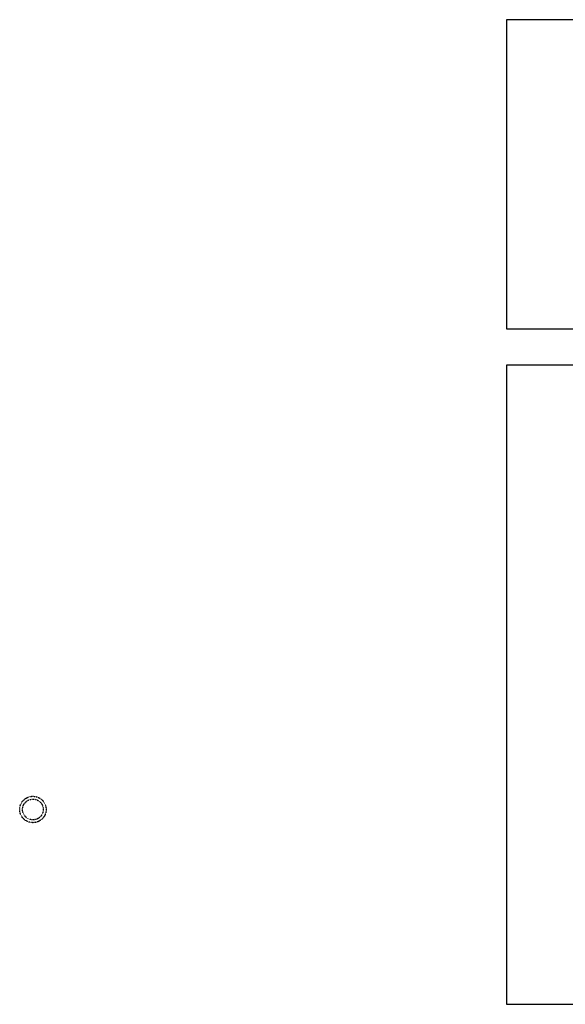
# Model space of a CAD drawing. Extents: x 2360 to 5106, y -824 to 622.
# Tile 1 of 124: x 2360 to 2939, y -422 to 622. Entities that reach past the tile are written whole.
import ezdxf

# ---------------------------------------------------------------- set-up
doc = ezdxf.new("R2010")
doc.units = 0
doc.header["$MEASUREMENT"] = 0
doc.linetypes.add('HIDDEN2', pattern=[0.28125, 0.1875, -0.09375])
doc.layers.get('DEFPOINTS').update_dxf_attribs({"linetype": 'CONTINUOUS'})
doc.layers.add('FREEZE-OUTLINE-TITLES', color=60, linetype='CONTINUOUS')

msp = doc.modelspace()

# ---------------------------------------------------------------- linework, layer by layer
at = {"layer": 'DEFPOINTS', "color": 8, "linetype": 'HIDDEN2', "ltscale": 0.125}
msp.add_circle((2374.26927, -215.68685), 14, dxfattribs=at)
msp.add_circle((2374.26927, -215.68685), 14, dxfattribs=at)
at = {"layer": 'DEFPOINTS', "color": 8, "linetype": 'HIDDEN2', "ltscale": 0.5}
msp.add_circle((2374.26927, -215.68685), 11, dxfattribs=at)
msp.add_circle((2374.26927, -215.68685), 11, dxfattribs=at)
at = {"layer": 'FREEZE-OUTLINE-TITLES', "color": 60, "linetype": 'Continuous'}
for points in [[(3992.18868, 621.90712), (2876.18868, 621.90712), (2876.18868, 294.21628), (3992.18868, 294.21628)], [(3992.18868, 255.68774), (2876.18868, 255.68774), (2876.18868, -422.31593), (3992.18868, -422.31593)]]:
    msp.add_lwpolyline(points, close=True, dxfattribs=at)

doc.saveas('drawing.dxf')
